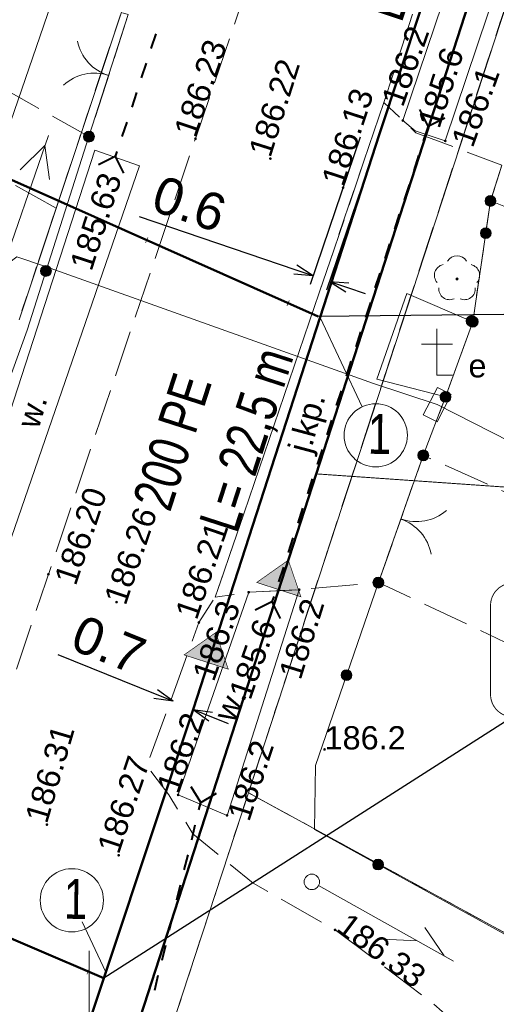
# Model space of a CAD drawing. Header units: metres. Extents: x 7482748 to 7484637, y 5684406 to 5687014.
# Tile 102 of 180: x 7483398 to 7483413, y 5686101 to 5686133. Entities that reach past the tile are written whole.
import ezdxf
from ezdxf.enums import TextEntityAlignment as Align
from ezdxf.lldxf.tags import DXFTag

# ---------------------------------------------------------------- set-up
doc = ezdxf.new("R2010")
doc.units = ezdxf.units.M
doc.header["$MEASUREMENT"] = 0
for name, pattern in [('1', [1.5, 1, -0.5]), ('KTJZ01_500', [2, 1.5, -0.5]), ('l217_500', [2, 1.5, -0.5]), ('l218_500', [1, 0.5, -0.5])]:
    doc.linetypes.add(name, pattern=pattern)
for name, color, linetype, lineweight in [('.domiar', 250, 'Continuous', 9), ('.k deszczowa', 200, 'Continuous', 50), ('.ks tłoczny', 104, 'Continuous', 50), ('_Dzialki', 7, 'Continuous', 0), ('_Kontury', 7, 'Continuous', 0), ('_Podzial_sekcyjny_krzyze', 7, '1', 13), ('_Uzytki', 7, 'Continuous', 0), ('BUIB05_01', 7, 'Continuous', 40), ('GES__SUSM04_01P', 7, 'Continuous', 13), ('GES__SUUS19_01_EP', 7, 'Continuous', 13), ('KTOK02', 7, 'KTOK02_500', 13), ('KTOK04', 7, 'KTOK04L_500', 13), ('KTOK05_01', 7, 'Continuous', 13), ('OBOO01_01', 7, 'Continuous', 13), ('RTPW01_P', 7, 'Continuous', 0), ('RTPW02_P', 7, 'Continuous', 0), ('SUPE_L_3', 1, 'Continuous', 13), ('SUPT_L_0', 30, 'Continuous', 13)]:
    doc.layers.add(name, color=color, linetype=linetype, lineweight=lineweight)
for name, color, linetype, lineweight, true_color in [('GES__SUPE_pL', 1, 'Continuous', 13, 0xff0000), ('GES__SUPT_pL', 7, 'Continuous', 13, 0xff9100), ('OBOP02_01', 7, 'Continuous', 13, 0x008000)]:
    doc.layers.add(name, color=color, linetype=linetype, lineweight=lineweight, true_color=true_color)
for name, color, linetype, lineweight, transparency in [('GES__SUUS_ET_03T', 7, 'Continuous', 13, 0.25), ('KTJZ01_O', 7, 'KTJZ01_500', 13, 0.5), ('KTJZ01_T', 7, 'Continuous', 13, 0.25), ('KTPL01_O', 7, 'KTJZ01_500', 13, 0.5), ('PTRW02_O', 7, 'Continuous', 13, 0.5), ('PTRW02_T', 7, 'Continuous', 13, 0.25), ('RTPW01_G', 7, 'Continuous', 13, 0.25), ('RTPW02_G', 7, 'Continuous', 13, 0.25)]:
    doc.layers.add(name, color=color, linetype=linetype, lineweight=lineweight, transparency=transparency)
doc.layers.add('IS_kanalizacja_sanitarna', color=7, linetype='SOLID', true_color=0x000000)
doc.layers.add('IS_Opisy_działek_Net', color=7, linetype='SOLID', true_color=0x000000)
doc.layers.add('IS_Węzeł_sieci_kanalizacyjnej_-_opisy', color=7, linetype='Continuous')
doc.styles.get("Standard").update_dxf_attribs({"font": 'simplex.shx', "width": 0.75})
doc.styles.add('Style-Arial', font='arial.ttf')
doc.linetypes.add('KTOK02_500', pattern='A,0.5,[117,IS_LineDef.shx,S=0.01,R=0,X=0,Y=0],0.5', length=1)
doc.linetypes.add('KTOK04L_500', pattern='A,0,[119,IS_LineDef.shx,S=0.01,R=0,X=0,Y=0],1', length=1)
tags = doc.linetypes.add('SOLID', pattern=[10, 10, 0]).pattern_tags.tags
tags[6:7] = [DXFTag(74, 4), DXFTag(75, 0), DXFTag(340, '0'), DXFTag(46, 0.0), DXFTag(50, 0.0), DXFTag(44, 0.0), DXFTag(45, 0.0)]
tags[4:5] = [DXFTag(74, 4), DXFTag(75, 0), DXFTag(340, '0'), DXFTag(46, 0.0), DXFTag(50, 0.0), DXFTag(44, 0.0), DXFTag(45, 0.0)]
doc.dimstyles.get("Standard").update_dxf_attribs({"dimtxt": 0.18, "dimasz": 0.18, "dimexe": 0.18, "dimexo": 0.0625, "dimgap": 0.09, "dimtad": 0, "dimtih": 1, "dimtoh": 1, "dimdec": 4, "dimzin": 0, "dimdsep": 46, "dimtxsty": 'Standard', "dimcen": 0.09, "dimadec": 0, "dimazin": 0, "dimtfac": 1, "dimtdec": 4, "dimtofl": 0, "dimtmove": 0, "dimatfit": 3, "dimfxl": 0, "dimtolj": 1, "dimtzin": 0, "dimarcsym": 0})

# ---------------------------------------------------------------- blocks, each defined once
blk = doc.blocks.new('SUSM04_01')
at = {"layer": 'GES__SUSM04_01P', "linetype": 'Continuous', "lineweight": 13}
blk.add_circle((0, 0), 0.25, dxfattribs=at)
blk = doc.blocks.new('SUUS17_01_24')
at = {"layer": 'GES__SUUS19_01_EP', "linetype": 'Continuous', "lineweight": 13, "flags": 128}
blk.add_lwpolyline([(-0.5, -0.25), (0.5, -0.25), (0.5, 0.25), (-0.5, 0.25), (-0.5, -0.25)], close=True, dxfattribs=at)
blk = doc.blocks.new('OBOO01_01')
at = {"layer": 'OBOO01_01', "linetype": 'Continuous', "lineweight": 13}
blk.add_line((-0.5, 1), (0.5, 1), dxfattribs=at)
at = {"layer": 'OBOO01_01', "linetype": 'Continuous', "lineweight": 13, "flags": 128}
blk.add_lwpolyline([(0, 1.5), (0, 0), (0.5, 0)], dxfattribs=at)
blk = doc.blocks.new('RTPW01')
at = {"layer": 'RTPW01_P', "linetype": 'Continuous', "lineweight": 0}
h = blk.add_hatch(color=256, dxfattribs=at)
edge = h.paths.add_edge_path()
edge.add_arc((0, 0), 0.045, 0, 360)
blk = doc.blocks.new('RTPW01_1')
at = {"layer": 'RTPW02_P', "linetype": 'Continuous', "lineweight": 0}
h = blk.add_hatch(color=256, dxfattribs=at)
edge = h.paths.add_edge_path()
edge.add_arc((0, 0), 0.045, 0, 360)
blk = doc.blocks.new('OBOP02_01_35')
at = {"layer": 'OBOP02_01', "linetype": 'Continuous', "lineweight": 13}
h = blk.add_hatch(color=256, dxfattribs=at)
edge = h.paths.add_edge_path()
edge.add_arc((0, 0), 0.05, 0, 360)
for centre, start, end in [((0, 0.4), 30, 150), ((-0.38, 0.12), 102, 222), ((0.38, 0.12), 318, 78), ((-0.24, -0.32), 174, 294), ((0.24, -0.32), 246, 6)]:
    blk.add_arc(centre, 0.35, start, end, dxfattribs=at)
blk = doc.blocks.new('RTPW01_3')
at = {"layer": 'RTPW02_P', "linetype": 'Continuous', "lineweight": 0}
h = blk.add_hatch(color=256, dxfattribs=at)
edge = h.paths.add_edge_path()
edge.add_arc((0, 0), 0.045, 0, 360)
blk = doc.blocks.new('TerminatorOpen_0.5')
at = {"color": 0, "linetype": 'ByBlock', "lineweight": -2}
for q in [(-1, 0.25), (-1, 0), (-1, -0.25)]:
    blk.add_line((0, 0), q, dxfattribs=at)
blk = doc.blocks.new('*D497')
at = {"layer": '.domiar', "color": 0, "linetype": 'Continuous', "lineweight": -2, "transparency": 16777216}
for p, q in [((7483408.756, 5686128.796), (7483407.136, 5686124.028)), ((7483409.284, 5686128.616), (7483407.665, 5686123.849)), ((7483406.655, 5686124.509), (7483401.62, 5686126.219)), ((7483408.339, 5686123.937), (7483408.917, 5686123.741))]:
    blk.add_line(p, q, dxfattribs=at)
at = {"layer": 'Defpoints', "color": 0, "linetype": 'Continuous', "transparency": 16777216}
for p in [(7483408.852, 5686129.08), (7483409.381, 5686128.9), (7483407.233, 5686124.312)]:
    blk.add_point(p, dxfattribs=at)
at = {"layer": '.domiar', "color": 0, "linetype": 'Continuous', "lineweight": -2, "transparency": 16777216, "xscale": 0.61, "yscale": 0.61, "zscale": 0.61}
for p, rotation in [((7483407.233, 5686124.312), 341.2418178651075), ((7483407.762, 5686124.133), 161.2418178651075)]:
    blk.add_blockref('TerminatorOpen_0.5', p, dxfattribs=dict(at, rotation=rotation))
at = {"layer": '.domiar', "color": 0, "linetype": 'Continuous', "transparency": 16777216, "insert": (7483403.232, 5686126.635), "char_height": 1.2, "attachment_point": 5, "rotation": 341.2418, "style": 'Style-Arial'}
blk.add_mtext('\\A1;0.6', dxfattribs=at)
blk = doc.blocks.new('*D524')
at = {"layer": '.domiar', "color": 0, "linetype": 'Continuous', "lineweight": -2, "transparency": 16777216}
for p, q in [((7483402.142, 5686110.793), (7483398.995, 5686112.066)), ((7483403.922, 5686110.072), (7483404.488, 5686109.843))]:
    blk.add_line(p, q, dxfattribs=at)
at = {"layer": 'Defpoints', "color": 0, "linetype": 'Continuous', "transparency": 16777216}
for p in [(7483402.708, 5686110.564), (7483402.708, 5686110.564), (7483403.357, 5686110.301)]:
    blk.add_point(p, dxfattribs=at)
at = {"layer": '.domiar', "color": 0, "linetype": 'Continuous', "lineweight": -2, "transparency": 16777216, "xscale": 0.61, "yscale": 0.61, "zscale": 0.61}
for p, rotation in [((7483402.708, 5686110.564), 337.9637731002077), ((7483403.357, 5686110.301), 157.9637731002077)]:
    blk.add_blockref('TerminatorOpen_0.5', p, dxfattribs=dict(at, rotation=rotation))
at = {"layer": '.domiar', "color": 0, "linetype": 'Continuous', "transparency": 16777216, "insert": (7483400.628, 5686112.39), "char_height": 1.2, "attachment_point": 5, "rotation": 337.9638, "style": 'Style-Arial'}
blk.add_mtext('\\A1;0.7', dxfattribs=at)

msp = doc.modelspace()

# ---------------------------------------------------------------- hatches: boundary and pattern name
at = {"layer": 'IS_kanalizacja_sanitarna', "linetype": 'Continuous', "ltscale": 0.01}
for points in [[(7483406.42997, 5686115.12495), (7483405.40847, 5686114.40451), (7483406.83557, 5686113.94258)], [(7483404.08537, 5686112.78522), (7483403.0637, 5686112.06502), (7483404.4907, 5686111.60277)]]:
    msp.add_hatch(color=256, dxfattribs=at).paths.add_polyline_path(points)
at = {"layer": 'KTOK05_01', "linetype": 'Continuous', "lineweight": 13}
h = msp.add_hatch(color=256, dxfattribs=at)
edge = h.paths.add_edge_path()
edge.add_arc((7483399.99, 5686128.81), 0.175, 0, 360)
h = msp.add_hatch(color=256, dxfattribs=at)
edge = h.paths.add_edge_path()
edge.add_arc((7483412.96, 5686126.73), 0.175, 0, 360)
h = msp.add_hatch(color=256, dxfattribs=at)
edge = h.paths.add_edge_path()
edge.add_arc((7483412.80839, 5686125.69265), 0.175, 0, 360)
h = msp.add_hatch(color=256, dxfattribs=at)
edge = h.paths.add_edge_path()
edge.add_arc((7483398.59965, 5686124.46515), 0.175, 0, 360)
h = msp.add_hatch(color=256, dxfattribs=at)
edge = h.paths.add_edge_path()
edge.add_arc((7483412.35029, 5686122.84697), 0.175, 0, 360)
h = msp.add_hatch(color=256, dxfattribs=at)
edge = h.paths.add_edge_path()
edge.add_arc((7483412.39, 5686122.83), 0.175, 0, 360)
h = msp.add_hatch(color=256, dxfattribs=at)
edge = h.paths.add_edge_path()
edge.add_arc((7483411.51, 5686120.4), 0.175, 0, 360)
h = msp.add_hatch(color=256, dxfattribs=at)
edge = h.paths.add_edge_path()
edge.add_arc((7483410.79, 5686118.51), 0.175, 0, 360)
h = msp.add_hatch(color=256, dxfattribs=at)
edge = h.paths.add_edge_path()
edge.add_arc((7483409.34, 5686114.4), 0.175, 0, 360)
h = msp.add_hatch(color=256, dxfattribs=at)
edge = h.paths.add_edge_path()
edge.add_arc((7483408.31442, 5686111.41419), 0.175, 0, 360)
h = msp.add_hatch(color=256, dxfattribs=at)
edge = h.paths.add_edge_path()
edge.add_arc((7483409.32783, 5686105.29211), 0.175, 0, 360)

# ---------------------------------------------------------------- linework, layer by layer
at = {"layer": '.domiar', "linetype": 'Continuous'}
for points in [[(7483408.81892, 5686120.08276), (7483407.45957, 5686122.96871)], [(7483399.76576, 5686103.43436), (7483400.53133, 5686101.80901)]]:
    msp.add_lwpolyline(points, dxfattribs=at)
for centre in [(7483409.2541, 5686119.15885), (7483399.43536, 5686104.13579)]:
    msp.add_circle(centre, 1.02127, dxfattribs=at)
at = {"layer": '.k deszczowa', "linetype": 'Continuous'}
msp.add_lwpolyline([(7483413.98427, 5686138.46422), (7483398.56771, 5686090.83497)], dxfattribs=at)
at = {"layer": '.ks tłoczny', "color": 111, "linetype": 'Continuous', "true_color": 0x70ffb8}
for points in [[(7483385.11889, 5686056.87655), (7483385.11889, 5686056.87655), (7483385.11889, 5686056.87655), (7483385.11889, 5686056.87655), (7483392.48217, 5686077.61672), (7483403.35679, 5686110.30112), (7483409.3807, 5686128.90033), (7483418.64391, 5686156.87675)], [(7483398.08935, 5686127.13966), (7483407.39356, 5686122.99809)], [(7483388.87983, 5686106.5771), (7483388.87983, 5686106.5771), (7483400.46902, 5686101.62172)]]:
    msp.add_lwpolyline(points, dxfattribs=at)
at = {"layer": '.ks tłoczny', "linetype": 'Continuous'}
msp.add_lwpolyline([(7483398.08935, 5686127.13966), (7483374.09741, 5686137.81888)], dxfattribs=at)
at = {"layer": '_Dzialki', "color": 96, "linetype": 'Continuous', "true_color": 0x008000}
msp.add_line((7483520.76, 5686044.41), (7483405.14, 5686107.61), dxfattribs=at)
at = {"layer": '_Dzialki', "color": 96, "linetype": 'Continuous', "true_color": 0x008000, "flags": 128}
for points in [[(7483405.14, 5686107.61), (7483424.28, 5686166.12)], [(7483405.4, 5686145.95), (7483397.73, 5686122.89)], [(7483402.8, 5686100.45), (7483405.14, 5686107.61)]]:
    msp.add_lwpolyline(points, dxfattribs=at)
at = {"layer": '_Kontury', "color": 96, "linetype": 'l217_500', "true_color": 0x008000}
msp.add_line((7483405.14, 5686107.61), (7483465.62, 5686074.55), dxfattribs=at)
at = {"layer": '_Kontury', "color": 96, "linetype": 'l217_500', "true_color": 0x008000, "flags": 128}
for points in [[(7483398.93, 5686126.5), (7483363.39, 5686146.14)], [(7483398.93, 5686126.5), (7483405.4, 5686145.95)], [(7483413.6, 5686133.49), (7483405.14, 5686107.61)], [(7483397.73, 5686122.89), (7483398.93, 5686126.5)]]:
    msp.add_lwpolyline(points, dxfattribs=at)
at = {"layer": '_Podzial_sekcyjny_krzyze', "linetype": 'Continuous'}
msp.add_line((7483400, 5686097.5), (7483400, 5686102.5), dxfattribs=at)
at = {"layer": '_Uzytki', "color": 96, "linetype": 'l218_500', "true_color": 0x008000}
msp.add_line((7483450.36, 5686082.89), (7483405.14, 5686107.61), dxfattribs=at)
at = {"layer": '_Uzytki', "color": 96, "linetype": 'l218_500', "true_color": 0x008000, "flags": 128}
for points in [[(7483398.93, 5686126.5), (7483405.4, 5686145.95)], [(7483413.6, 5686133.49), (7483405.14, 5686107.61)], [(7483398.93, 5686126.5), (7483397.73, 5686122.89)], [(7483405.14, 5686107.61), (7483402.8, 5686100.45)]]:
    msp.add_lwpolyline(points, dxfattribs=at)
at = {"layer": 'BUIB05_01', "linetype": 'Continuous', "lineweight": 40}
for p, q in [((7483402.15, 5686132.13), (7483401.99, 5686131.66)), ((7483401.84, 5686131.18), (7483401.68, 5686130.71)), ((7483401.52, 5686130.23), (7483401.37, 5686129.76)), ((7483410.95, 5686129.15), (7483410.68, 5686129.69)), ((7483410.95, 5686129.15), (7483411.49, 5686129.42)), ((7483401.21, 5686129.28), (7483401.05, 5686128.81)), ((7483410.95, 5686129.15), (7483410.79, 5686128.67)), ((7483400.84, 5686128.17), (7483400.3, 5686127.9)), ((7483400.89, 5686128.33), (7483400.84, 5686128.17)), ((7483400.84, 5686128.17), (7483401.11, 5686127.63)), ((7483410.64, 5686128.2), (7483410.48, 5686127.72)), ((7483410.33, 5686127.25), (7483410.17, 5686126.77)), ((7483410.01, 5686126.3), (7483409.86, 5686125.82)), ((7483409.7, 5686125.35), (7483409.55, 5686124.87)), ((7483409.39, 5686124.4), (7483409.23, 5686123.92)), ((7483409.08, 5686123.45), (7483408.92, 5686122.97)), ((7483408.76, 5686122.5), (7483408.61, 5686122.02)), ((7483408.45, 5686121.55), (7483408.3, 5686121.07)), ((7483408.14, 5686120.6), (7483407.98, 5686120.12)), ((7483407.83, 5686119.65), (7483407.67, 5686119.17)), ((7483407.52, 5686118.7), (7483407.36, 5686118.22)), ((7483407.2, 5686117.75), (7483407.05, 5686117.27)), ((7483406.89, 5686116.8), (7483406.74, 5686116.32)), ((7483406.58, 5686115.85), (7483406.42, 5686115.37)), ((7483406.27, 5686114.9), (7483406.11, 5686114.42)), ((7483405.96, 5686113.95), (7483405.9, 5686113.78)), ((7483405.9, 5686113.78), (7483405.36, 5686113.51)), ((7483405.9, 5686113.78), (7483406.17, 5686113.24)), ((7483403.6, 5686107.29), (7483403.29, 5686107.8)), ((7483403.6, 5686107.29), (7483404.11, 5686107.6)), ((7483403.54, 5686107.06), (7483403.6, 5686107.29)), ((7483403.31, 5686106.09), (7483403.42, 5686106.57)), ((7483403.07, 5686105.12), (7483403.19, 5686105.6)), ((7483402.83, 5686104.15), (7483402.95, 5686104.63)), ((7483402.59, 5686103.18), (7483402.71, 5686103.66)), ((7483402.35, 5686102.2), (7483402.47, 5686102.69)), ((7483402.12, 5686101.23), (7483402.23, 5686101.72))]:
    msp.add_line(p, q, dxfattribs=at)
at = {"layer": 'GES__SUPE_pL', "linetype": 'Continuous', "lineweight": 13, "flags": 128}
msp.add_lwpolyline([(7483396.97, 5686123.89), (7483397.39, 5686124.72), (7483397.66, 5686124.93), (7483398.58, 5686124.61), (7483409.18, 5686120.83), (7483411.24, 5686120.15), (7483436.05, 5686107.52), (7483432.92, 5686101.16), (7483438.59, 5686097.82), (7483439.15, 5686098.88)], dxfattribs=at)
at = {"layer": 'GES__SUPT_pL', "linetype": 'Continuous', "lineweight": 13, "flags": 128}
msp.add_lwpolyline([(7483372.71, 5686063.84), (7483376.01, 5686071.31), (7483380.34, 5686080.97), (7483391.92, 5686112.09), (7483395.16, 5686120.52), (7483395.53, 5686123.7), (7483399.49, 5686135.21), (7483403, 5686146.66)], dxfattribs=at)
at = {"layer": 'IS_kanalizacja_sanitarna', "linetype": 'Continuous', "ltscale": 0.01, "const_width": 0.02}
for points in [[(7483401.81459, 5686125.37164), (7483401.89592, 5686125.55435)], [(7483406.38248, 5686123.33833), (7483406.46381, 5686123.52105)], [(7483406.42997, 5686115.12495), (7483405.40847, 5686114.40451), (7483406.83557, 5686113.94258), (7483406.42997, 5686115.12495)], [(7483404.08537, 5686112.78522), (7483403.0637, 5686112.06502), (7483404.4907, 5686111.60277), (7483404.08537, 5686112.78522)], [(7483399.92397, 5686101.74568), (7483400.0026, 5686101.92958)]]:
    msp.add_lwpolyline(points, dxfattribs=at)
at = {"layer": 'IS_Węzeł_sieci_kanalizacyjnej_-_opisy', "color": 18, "linetype": 'SOLID', "ltscale": 0.01, "true_color": 0x000000}
for points in [[(7483416.38656, 5686123.09033), (7483407.39356, 5686122.99773)], [(7483413.68322, 5686110.06398), (7483400.46902, 5686101.62138)]]:
    msp.add_lwpolyline(points, dxfattribs=at)
at = {"layer": 'IS_Węzeł_sieci_kanalizacyjnej_-_opisy', "color": 200, "linetype": 'SOLID', "ltscale": 0.01, "const_width": 0.03}
msp.add_lwpolyline([(7483407.33234, 5686117.9128), (7483426.40234, 5686116.58), (7483440.48234, 5686116.58)], dxfattribs=at)
at = {"layer": 'IS_Węzeł_sieci_kanalizacyjnej_-_opisy', "color": 18, "linetype": 'SOLID', "ltscale": 0.01, "true_color": 0x000000, "const_width": 0.03}
msp.add_lwpolyline([(7483413.68322, 5686110.06398), (7483424.87322, 5686110.06398, 0.414214), (7483425.59322, 5686110.78398), (7483425.59322, 5686113.66398, 0.414214), (7483424.87322, 5686114.38398), (7483413.68322, 5686114.38398, 0.414214), (7483412.96322, 5686113.66398), (7483412.96322, 5686110.78398, 0.414214), (7483413.68322, 5686110.06398)], format="xyb", dxfattribs=at)
at = {"layer": 'KTJZ01_O', "linetype": 'KTJZ01_500', "lineweight": 13, "flags": 128}
for points in [[(7483197.91, 5685647.78), (7483191.3, 5685645.21), (7483187.04, 5685652.01), (7483182.78, 5685658.81), (7483173.01, 5685674.4), (7483160.42, 5685696.27), (7483153.69, 5685714.72), (7483149.66, 5685738.88), (7483150.14, 5685742.97), (7483152.18, 5685766.74), (7483152.64, 5685773.87), (7483156.88, 5685789.66), (7483160.03, 5685797.82), (7483165.63, 5685808.56), (7483171.47, 5685814.85), (7483176.12, 5685820.16), (7483191.38, 5685837.95), (7483216.44, 5685866.07), (7483238.67, 5685890.6), (7483242.86, 5685894.87), (7483263.91, 5685918.34), (7483290.28, 5685947.07), (7483315.51, 5685974.43), (7483346.16, 5686007.45), (7483367.58, 5686031.19), (7483372.66, 5686037.59), (7483378.07, 5686044.41), (7483383.78, 5686055), (7483386.81, 5686063.17), (7483391.06, 5686075.79), (7483392.94, 5686081.53), (7483394.38, 5686081.91), (7483397.17, 5686082.85), (7483401.23, 5686082.98), (7483404.7, 5686083), (7483407.11, 5686083.92), (7483410.43, 5686086.41), (7483412.08, 5686088.69), (7483412.96, 5686091.17), (7483413.79, 5686094.46), (7483412.71, 5686099.4), (7483411.05, 5686100.85), (7483407.94, 5686103.18), (7483405.29, 5686104.69), (7483403.35, 5686106.28), (7483402.57, 5686107.54), (7483401.86, 5686108.47), (7483403.54, 5686113.11), (7483404.07, 5686113.93), (7483409.52, 5686129.91), (7483416.09, 5686150.36), (7483420.49, 5686164.15), (7483421.47, 5686167.05), (7483423.62, 5686173.38), (7483428.4, 5686186.8), (7483437.81, 5686215.26), (7483441.02, 5686225.03), (7483450.09, 5686253.79), (7483453.73, 5686263.28), (7483459.39, 5686280.61), (7483466.44, 5686301.37), (7483471.25, 5686316.24), (7483473.9, 5686323.17), (7483478.13, 5686336.85), (7483485.37, 5686356.93), (7483492.13, 5686378.36), (7483498.67, 5686398.43), (7483502.19, 5686408.5), (7483505.2, 5686417.38), (7483513.05, 5686441.11), (7483516.25, 5686450.23), (7483530.52, 5686493.07), (7483533.34, 5686501.51), (7483543.47, 5686531.52), (7483557.14, 5686572.33), (7483559.91, 5686580.46), (7483570.16, 5686610.95), (7483575.71, 5686628.68), (7483581.26, 5686643.91), (7483583.2, 5686649.41), (7483591.35, 5686674.28), (7483597.45, 5686691.67), (7483602.2, 5686705.71), (7483616.93, 5686750.38), (7483619.53, 5686757.95), (7483621.36, 5686763.29), (7483634.9, 5686799.43), (7483640.84, 5686811.96)], [(7483613.29, 5686753.85), (7483610.52, 5686745.34), (7483597.42, 5686707.23), (7483592.84, 5686693.63), (7483586.65, 5686674.57), (7483578.94, 5686652.57), (7483576.44, 5686645.6), (7483570.92, 5686629.39), (7483565.29, 5686612), (7483555.03, 5686581.98), (7483552.34, 5686573.92), (7483538.5, 5686532.62), (7483528.43, 5686502.82), (7483525.69, 5686494.44), (7483511.5, 5686452.13), (7483508.06, 5686441.86), (7483500.41, 5686418.93), (7483497.52, 5686410.47), (7483493.78, 5686400.09), (7483487.22, 5686379.91), (7483478.75, 5686354.53), (7483473.28, 5686338.58), (7483466.59, 5686318.01), (7483461.2, 5686301.98), (7483454.76, 5686282.03), (7483448.77, 5686264.59), (7483445.69, 5686255.08), (7483445.07, 5686253.25), (7483443.78, 5686249.4), (7483442.67, 5686246.12), (7483436.06, 5686226.36), (7483432.79, 5686216.79), (7483423.48, 5686188.39), (7483415.91, 5686165.55), (7483411.29, 5686151.94), (7483403.43, 5686128.74), (7483397.27, 5686110.49), (7483396.29, 5686107.6), (7483389.25, 5686086.41), (7483386.32, 5686077.5), (7483382.09, 5686064.87), (7483379.33, 5686057.56), (7483373.91, 5686047.4), (7483368.95, 5686041.13), (7483363.52, 5686034.43), (7483341.98, 5686010.31), (7483311.83, 5685977.83), (7483286.59, 5685950.4), (7483260.12, 5685921.63), (7483238.78, 5685898.43), (7483234.43, 5685893.44), (7483212.81, 5685869.61), (7483187.54, 5685841.24), (7483162.41, 5685812.7), (7483151.44, 5685800.65), (7483147.59, 5685795.21)]]:
    msp.add_lwpolyline(points, dxfattribs=at)
msp.add_lwpolyline([(7483409.52, 5686129.91), (7483404.07, 5686113.93), (7483405.15, 5686114.09), (7483406.78, 5686114.17), (7483409.34, 5686114.4), (7483410.79, 5686118.51), (7483411.51, 5686120.4), (7483412.39, 5686122.83), (7483412.96, 5686126.73), (7483413.33, 5686127.89), (7483410.55, 5686128.93), (7483409.52, 5686129.91)], close=True, dxfattribs=at)
at = {"layer": 'KTOK02', "linetype": 'Continuous', "lineweight": 13}
for p, q in [((7483399.99, 5686128.81), (7483401.26, 5686132.76)), ((7483410.79, 5686118.51), (7483409.34, 5686114.4))]:
    msp.add_line(p, q, dxfattribs=at)
for centre, start, end in [((7483401.08, 5686132.21), 192.18, 252.18), ((7483400.17, 5686129.36), 72.18, 132.18), ((7483410.56, 5686117.87), 250.57, 310.57), ((7483409.57, 5686115.04), 10.57, 70.57)]:
    msp.add_arc(centre, 1.5, start, end, dxfattribs=at)
at = {"layer": 'KTOK04', "linetype": 'Continuous', "lineweight": 13}
msp.add_line((7483413.33, 5686127.89), (7483412.96, 5686126.73), dxfattribs=at)
at = {"layer": 'KTOK05_01', "linetype": 'Continuous', "lineweight": 13, "flags": 128}
for points in [[(7483392.14, 5686112.64), (7483394.31, 5686112.39), (7483397.99, 5686122.56), (7483399.99, 5686128.81)], [(7483410.79, 5686118.51), (7483411.51, 5686120.4), (7483412.39, 5686122.83), (7483412.96, 5686126.73)], [(7483411.51, 5686120.4), (7483409.29, 5686120.97), (7483410.26, 5686123.74), (7483412.39, 5686122.83)], [(7483521.1, 5686043.95), (7483500.96, 5686054.78), (7483464.69, 5686074.8), (7483407.28, 5686106.42), (7483407.31, 5686108.49), (7483409.34, 5686114.4)]]:
    msp.add_lwpolyline(points, dxfattribs=at)
at = {"layer": 'KTOK05_01', "linetype": 'Continuous', "lineweight": 13}
for centre in [(7483399.99, 5686128.81), (7483412.96, 5686126.73), (7483412.81, 5686125.69), (7483398.6, 5686124.47), (7483412.35, 5686122.85), (7483412.39, 5686122.83), (7483411.51, 5686120.4), (7483410.79, 5686118.51), (7483409.34, 5686114.4), (7483408.31, 5686111.41), (7483409.33, 5686105.29)]:
    msp.add_circle(centre, 0.175, dxfattribs=at)
at = {"layer": 'KTPL01_O', "linetype": 'KTJZ01_500', "lineweight": 13, "flags": 128}
for points in [[(7483401.26, 5686132.76), (7483399.99, 5686128.81), (7483371.82, 5686144.58), (7483366.22, 5686149.75), (7483369.76, 5686156.15), (7483375.63, 5686147.2), (7483377.63, 5686143.79), (7483392.41, 5686136.25), (7483397.54, 5686133.64), (7483401.26, 5686132.76)], [(7483410.79, 5686118.51), (7483409.34, 5686114.4), (7483413.45, 5686112.47), (7483420.19, 5686109.1), (7483428.4, 5686099.66), (7483431.53, 5686096.78), (7483438.07, 5686093.28), (7483438.78, 5686093.16), (7483439.23, 5686093.48), (7483440.38, 5686094.94), (7483441.76, 5686095.44), (7483449.08, 5686091.95), (7483450.83, 5686093.67), (7483452.47, 5686094.19), (7483455.93, 5686092.64), (7483456.51, 5686092.63), (7483458.35, 5686094.11), (7483459.76, 5686095.81), (7483460.72, 5686098.3), (7483460.77, 5686100.65), (7483459.37, 5686102.38), (7483457.82, 5686103.13), (7483455.88, 5686103.59), (7483454.45, 5686104.89), (7483453.84, 5686107.04), (7483454.15, 5686109.11), (7483453.69, 5686109.54), (7483453.13, 5686109.84), (7483450.86, 5686105.61), (7483456.15, 5686102.77), (7483453.03, 5686096.95), (7483450.91, 5686098.09), (7483448.64, 5686093.86), (7483434.24, 5686101.47), (7483437.4, 5686107.29), (7483442.68, 5686104.52), (7483447.28, 5686112.98), (7483447.07, 5686112.88), (7483446.53, 5686112.47), (7483443.65, 5686107.14), (7483442.4, 5686106.86), (7483436.96, 5686108.99), (7483435.11, 5686109.28), (7483430.79, 5686109.07), (7483427.18, 5686110.05), (7483416.06, 5686115.41), (7483415.38, 5686118.02), (7483415.37, 5686120.31), (7483417.18, 5686123.87), (7483417.35, 5686125.19), (7483416.57, 5686126.31), (7483413.33, 5686127.89), (7483412.96, 5686126.73), (7483414.13, 5686126.27), (7483415.75, 5686125.59), (7483416.27, 5686124.96), (7483416.19, 5686124.37), (7483414.25, 5686119.67), (7483414.28, 5686118.01), (7483413.95, 5686117.32), (7483413.5, 5686117.3), (7483410.79, 5686118.51)]]:
    msp.add_lwpolyline(points, close=True, dxfattribs=at)
at = {"layer": 'PTRW02_O', "linetype": 'Continuous', "lineweight": 13, "flags": 128}
for points in [[(7483424.56, 5686166.9), (7483423.89, 5686167.19), (7483423.13, 5686167.44), (7483414.24, 5686141.51), (7483410.13, 5686129.33), (7483410.53, 5686129), (7483411.5, 5686128.67), (7483415.64, 5686140.99), (7483424.56, 5686166.9)], [(7483401.62, 5686127.87), (7483400.18, 5686128.37), (7483394.95, 5686112.25), (7483396.05, 5686111.74), (7483401.62, 5686127.87)], [(7483406.78, 5686114.17), (7483405.15, 5686114.09), (7483402.87, 5686107.54), (7483404.45, 5686106.88), (7483406.78, 5686114.17)]]:
    msp.add_lwpolyline(points, close=True, dxfattribs=at)
at = {"layer": 'SUPE_L_3', "linetype": 'Continuous'}
for p, q in [((7483397.05, 5686124.13), (7483398.68, 5686128.85)), ((7483397.77, 5686127.74), (7483398.56, 5686128.52)), ((7483398.71, 5686127.42), (7483398.56, 5686128.52))]:
    msp.add_line(p, q, dxfattribs=at)
at = {"layer": 'SUPT_L_0', "linetype": 'Continuous'}
for p, q in [((7483407.41, 5686104.61), (7483411.77, 5686102.17)), ((7483410.84, 5686103.26), (7483411.47, 5686102.34)), ((7483409.48, 5686102.88), (7483410.59, 5686102.83))]:
    msp.add_line(p, q, dxfattribs=at)

# ---------------------------------------------------------------- block references
at = {"layer": 'GES__SUSM04_01P', "linetype": 'Continuous', "lineweight": 13}
msp.add_blockref('SUSM04_01', (7483407.19, 5686104.73), dxfattribs=at)
at = {"layer": 'GES__SUUS19_01_EP', "linetype": 'Continuous', "lineweight": 13, "rotation": 62.96}
msp.add_blockref('SUUS17_01_24', (7483411.24, 5686120.15), dxfattribs=at)
at = {"layer": 'OBOO01_01', "linetype": 'Continuous', "lineweight": 13}
msp.add_blockref('OBOO01_01', (7483411.23, 5686121.1), dxfattribs=at)
at = {"layer": 'OBOP02_01', "linetype": 'Continuous', "lineweight": 13}
msp.add_blockref('OBOP02_01_35', (7483411.88, 5686124.21), dxfattribs=at)
at = {"layer": 'RTPW01_P', "linetype": 'Continuous', "lineweight": 0}
for p in [(7483410.13, 5686129.33), (7483410.95, 5686129.15), (7483411.5, 5686128.67), (7483406.78, 5686114.17), (7483405.15, 5686114.09), (7483405.9, 5686113.78), (7483407.6, 5686109.01), (7483402.87, 5686107.54), (7483404.45, 5686106.88)]:
    msp.add_blockref('RTPW01', p, dxfattribs=at)
at = {"layer": 'RTPW02_P', "linetype": 'Continuous', "lineweight": 0}
for name, p in [('RTPW01_1', (7483403.43, 5686128.74)), ('RTPW01_3', (7483400.84, 5686128.17)), ('RTPW01_1', (7483405.85, 5686128.1)), ('RTPW01_1', (7483408.2, 5686127.16)), ('RTPW01_3', (7483398.68, 5686114.67)), ('RTPW01_3', (7483400.88, 5686113.77)), ('RTPW01_3', (7483403.54, 5686113.11)), ('RTPW01_1', (7483398.63, 5686106.58)), ('RTPW01_1', (7483400.95, 5686105.59)), ('RTPW01_1', (7483407.94, 5686103.18))]:
    msp.add_blockref(name, p, dxfattribs=at)

# ---------------------------------------------------------------- texts
at = {"layer": 'GES__SUUS_ET_03T', "linetype": 'Continuous', "lineweight": 13, "style": 'Style-Arial'}
msp.add_text('e', height=0.75, dxfattribs=at).set_placement((7483412.25, 5686121.03))
at = {"layer": 'IS_Opisy_działek_Net', "linetype": 'Continuous', "ltscale": 0.01, "char_height": 1.2888}
for s, insert, attachment_point, rotation in [('\\fArial|b0|i0;L= 32,9 m', (7483408.86292, 5686132.86693), 1, 71.6), ('\\fArial|b0|i0;L= 22,5 m', (7483403.52941, 5686116.34977), 1, 72.1), ('{\\fArial|b0|i0|c238|p34;200 PE}', (7483402.62501, 5686116.64188), 7, 72.1), ('{\\fArial|b0|i0|c238|p34;1}', (7483409.00569, 5686119.8514), 1, 359.404696), ('\\fArial|b0|i0;', (7483403.81058, 5686113.37185), 7, 72.1), ('\\fArial|b0|i0;', (7483403.81058, 5686113.37185), 7, 72.1), ('\\fArial|b0|i0;', (7483404.60711, 5686112.74677), 1, 72.1), ('\\fArial|b0|i0;', (7483404.60711, 5686112.74677), 1, 72.1), ('{\\fArial|b0|i0|c238|p34;1}', (7483399.18695, 5686104.82834), 1, 359.404696)]:
    msp.add_mtext(s, dxfattribs=dict(at, insert=insert, attachment_point=attachment_point, rotation=rotation))
at = {"layer": 'KTJZ01_T', "linetype": 'Continuous', "lineweight": 13, "style": 'Style-Arial'}
msp.add_text('j.kp.', height=0.75, rotation=75.01, dxfattribs=at).set_placement((7483407.14, 5686118.54))
at = {"layer": 'PTRW02_T', "linetype": 'Continuous', "lineweight": 13, "style": 'Style-Arial'}
for rotation, p in [(73.5, (7483398.15, 5686119.94)), (64.86, (7483404.55, 5686110.47))]:
    msp.add_text('w.', height=0.75, rotation=rotation, dxfattribs=at).set_placement(p, align=Align.MIDDLE_CENTER)
at = {"layer": 'RTPW01_G', "linetype": 'Continuous', "lineweight": 13, "style": 'Style-Arial'}
for rotation, p in [(70.7, (7483410.13, 5686129.73)), (70.81, (7483402.87, 5686107.54))]:
    msp.add_text('186.2', height=0.75, rotation=rotation, dxfattribs=at).set_placement(p)
msp.add_text('185.6', height=0.75, rotation=72.14, dxfattribs=at).set_placement((7483410.95, 5686129.15), align=Align.MIDDLE_LEFT)
for s, rotation, p in [('186.1', 70.21, (7483411.68, 5686128.67)), ('186.2', 71.9, (7483404.45, 5686106.88))]:
    msp.add_text(s, height=0.75, rotation=rotation, dxfattribs=at).set_placement(p, align=Align.TOP_LEFT)
msp.add_text('186.2', height=0.75, rotation=72.7, dxfattribs=at).set_placement((7483406.89, 5686113.95), align=Align.TOP_RIGHT)
msp.add_text('186.3', height=0.75, rotation=70.68, dxfattribs=at).set_placement((7483404.89, 5686113.64), align=Align.RIGHT)
msp.add_text('185.6', height=0.75, rotation=70.85, dxfattribs=at).set_placement((7483405.71, 5686113.17), align=Align.MIDDLE_RIGHT)
msp.add_text('186.2', height=0.75, dxfattribs=at).set_placement((7483407.6, 5686109.01))
at = {"layer": 'RTPW02_G', "linetype": 'Continuous', "lineweight": 13, "style": 'Style-Arial'}
for s, rotation, p in [('186.23', 71.37, (7483403.43, 5686128.74)), ('186.22', 72.44, (7483405.85, 5686128.1)), ('186.13', 71.86, (7483408.2, 5686127.16)), ('185.63', 72.04, (7483400.07, 5686124.43)), ('186.20', 71.35, (7483399.56, 5686114.27)), ('186.26', 71.17, (7483401.17, 5686113.63)), ('186.21', 71.17, (7483403.47, 5686113.16)), ('186.31', 73.59, (7483398.63, 5686106.58)), ('186.27', 71.41, (7483400.95, 5686105.59)), ('186.33', 323.16, (7483407.94, 5686103.18))]:
    msp.add_text(s, height=0.75, rotation=rotation, dxfattribs=at).set_placement(p)

# ---------------------------------------------------------------- dimensions: what is measured, and where the dimension line sits
at = {"layer": '.domiar', "color": 7, "linetype": 'Continuous'}
dim = msp.add_linear_dim(base=(7483407.23294, 5686124.31248), p1=(7483409.3807, 5686128.90033), p2=(7483408.85202, 5686129.07987), angle=161.241818, dimstyle='Standard', override={"dimtxt": 1.2, "dimasz": 0.61, "dimexe": 0.3, "dimexo": 0.3, "dimgap": 0.3, "dimtad": 1, "dimtih": 0, "dimtoh": 0, "dimdec": 1, "dimzin": 11, "dimdsep": 0, "dimtxsty": 'Style-Arial', "dimblk": 'TerminatorOpen_0.5', "dimadec": 4, "dimazin": 3, "dimtdec": 1, "dimatfit": 1, "dimldrblk": 'TerminatorOpen_0.5', "dimfrac": 2, "dimtzin": 11}, dxfattribs=at)
dim.commit()
dim.dimension.update_dxf_attribs({"geometry": '*D497', "text_midpoint": (7483402.93815, 5686125.77105), "dimtype": 161})
dim = msp.add_aligned_dim(p1=(7483403.35679, 5686110.30112), p2=(7483402.70754, 5686110.56392), distance=0, dimstyle='Standard', override={"dimtxt": 1.2, "dimasz": 0.61, "dimexe": 0.3, "dimexo": 0.3, "dimgap": 0.3, "dimtad": 1, "dimtih": 0, "dimtoh": 0, "dimdec": 1, "dimzin": 11, "dimdsep": 0, "dimtxsty": 'Style-Arial', "dimblk": 'TerminatorOpen_0.5', "dimadec": 4, "dimazin": 3, "dimtdec": 1, "dimatfit": 1, "dimldrblk": 'TerminatorOpen_0.5', "dimfrac": 2, "dimtzin": 11}, dxfattribs=at)
dim.commit()
dim.dimension.update_dxf_attribs({"geometry": '*D524', "text_midpoint": (7483400.62845, 5686112.39007)})

doc.saveas('drawing.dxf')
